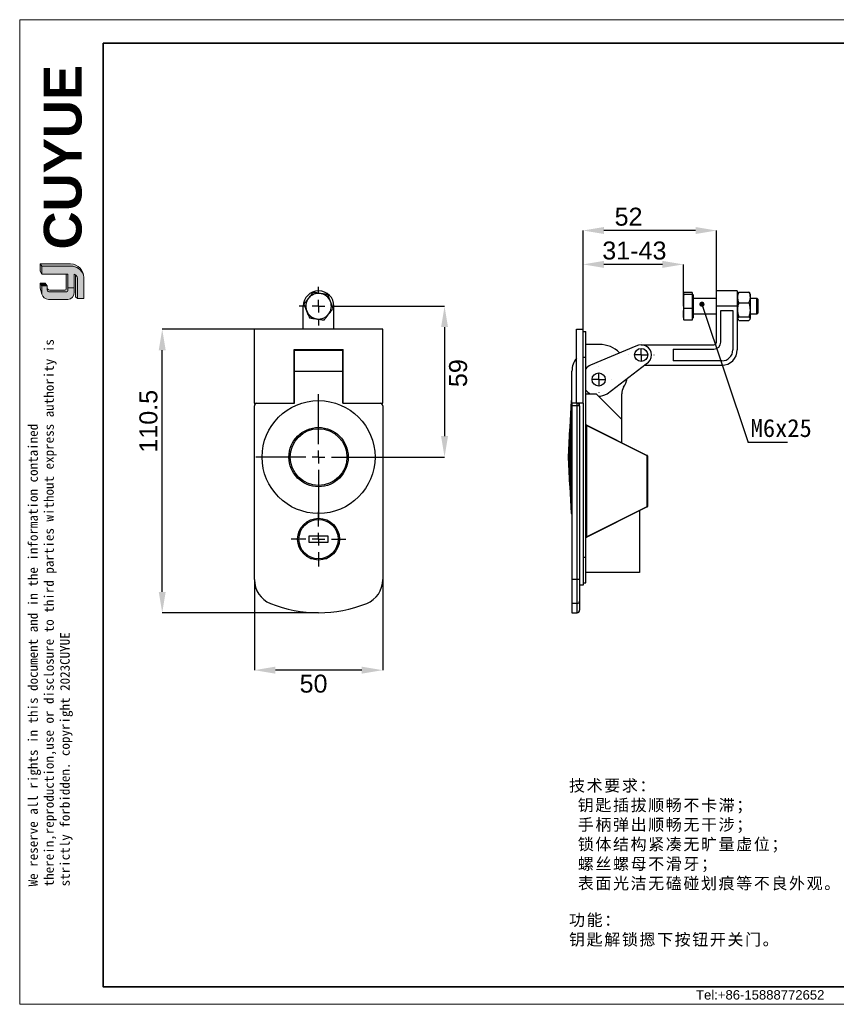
# Model space of a CAD drawing. Header units: millimetres. Extents: x 5880 to 6423, y 5306 to 5690.
# Tile 1 of 2: x 5880 to 6199, y 5306 to 5690. Entities that reach past the tile are written whole.
import ezdxf

# ---------------------------------------------------------------- set-up
doc = ezdxf.new("R2010")
doc.units = ezdxf.units.MM
doc.linetypes.add('CENTERX2', pattern=[20.319999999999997, 12.7, -2.54, 2.54, -2.54])
for name, color, linetype, lineweight in [('0007', 7, 'Continuous', 5), ('实线层', 7, 'Continuous', 25), ('尺寸线层', 3, 'Continuous', 18), ('粗实线层', 7, 'Continuous', 35), ('细实线层', 3, 'Continuous', 18)]:
    doc.layers.add(name, color=color, linetype=linetype, lineweight=lineweight)
for name, color, linetype in [('1轮廓实线层', 7, 'Continuous'), ('2细线层', 3, 'Continuous'), ('3中心线层', 1, 'CENTERX2'), ('7标注层', 4, 'Continuous')]:
    doc.layers.add(name, color=color, linetype=linetype)
doc.styles.add('ARIAL', font='arial.ttf')
doc.styles.add('SLDTEXTSTYLE1', font='txt')
doc.styles.get("Standard").update_dxf_attribs({"font": 'arial.ttf'})
doc.styles.add('TEXTSTYLE_3', font='arial.ttf')
doc.dimstyles.new('SLDDIMSTYLE0', dxfattribs={"dimtxt": 7, "dimasz": 8.16, "dimexe": 0, "dimexo": 0.0625, "dimgap": 1.75, "dimtad": 2, "dimdec": 0, "dimrnd": 1e-09, "dimzin": 4, "dimdsep": 46, "dimtxsty": 'SLDTEXTSTYLE1', "dimsah": 1, "dimcen": 0.09, "dimadec": 0, "dimazin": 1, "dimtfac": 1, "dimtofl": 0, "dimtmove": 0, "dimatfit": 3, "dimfxl": 1, "dimfrac": 2, "dimtolj": 1, "dimtzin": 12, "dimarcsym": 0})
doc.dimstyles.new('SLDDIMSTYLE1', dxfattribs={"dimtxt": 7, "dimasz": 8.16, "dimexe": 0, "dimexo": 0.0625, "dimgap": 1.75, "dimtad": 2, "dimdec": 0, "dimrnd": 1e-09, "dimzin": 12, "dimdsep": 46, "dimtxsty": 'SLDTEXTSTYLE1', "dimsah": 1, "dimcen": 0.09, "dimadec": 0, "dimazin": 3, "dimtfac": 1, "dimtmove": 0, "dimatfit": 0, "dimfxl": 1, "dimfrac": 2, "dimtolj": 1, "dimtzin": 12, "dimarcsym": 0})
doc.dimstyles.new('SLDDIMSTYLE2', dxfattribs={"dimtxt": 0.18, "dimasz": 2.032, "dimexe": 0, "dimexo": 0.0625, "dimgap": 0, "dimtad": 0, "dimtih": 1, "dimtoh": 1, "dimdec": 0, "dimrnd": 1e-09, "dimzin": 0, "dimdsep": 46, "dimtxsty": 'Standard', "dimblk1": 'DOT', "dimblk2": 'DOT', "dimsah": 1, "dimcen": 0.09, "dimadec": 0, "dimazin": 0, "dimtfac": 2.032, "dimtdec": 0, "dimtofl": 0, "dimtmove": 0, "dimatfit": 3, "dimldrblk": 'DOT', "dimfxl": 1, "dimfrac": 2, "dimtolj": 1, "dimtzin": 0, "dimarcsym": 0})

# ---------------------------------------------------------------- blocks, each defined once
blk = doc.blocks.new('*D16')
at = {"layer": '2细线层', "color": 0, "lineweight": -2, "ltscale": 2, "transparency": 16777216}
for p, q in [((5971.792534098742, 5471.46361614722), (5971.792534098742, 5436.253013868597)), ((6021.792534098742, 5471.46361614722), (6021.792534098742, 5436.253013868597)), ((6013.632534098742, 5436.253013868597), (5979.952534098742, 5436.253013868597))]:
    blk.add_line(p, q, dxfattribs=at)
at = {"layer": '2细线层', "color": 0, "ltscale": 2, "transparency": 16777216}
for points in [[(5979.952534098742, 5437.613013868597), (5979.952534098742, 5434.893013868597), (5971.792534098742, 5436.253013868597)], [(6013.632534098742, 5437.613013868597), (6013.632534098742, 5434.893013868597), (6021.792534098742, 5436.253013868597)]]:
    blk.add_solid(points, dxfattribs=at)
at = {"layer": 'Defpoints', "color": 0, "ltscale": 2, "transparency": 16777216}
for p in [(5971.792534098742, 5471.52611614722), (6021.792534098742, 5471.52611614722), (5971.792534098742, 5436.253013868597)]:
    blk.add_point(p, dxfattribs=at)
at = {"layer": '2细线层', "color": 0, "ltscale": 2, "transparency": 16777216, "insert": (5994.837399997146, 5434.503013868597), "char_height": 7, "attachment_point": 2}
blk.add_mtext('\\A1;50', dxfattribs=at)
blk = doc.blocks.new('*D17')
at = {"layer": '2细线层', "color": 0, "lineweight": -2, "ltscale": 2, "transparency": 16777216}
for p, q in [((5971.630034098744, 5569.1071085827), (5935.872027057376, 5569.1071085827)), ((5935.872027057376, 5466.7671085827), (5935.872027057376, 5560.9471085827)), ((5996.730034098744, 5458.6071085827), (5935.872027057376, 5458.6071085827))]:
    blk.add_line(p, q, dxfattribs=at)
at = {"layer": '2细线层', "color": 0, "ltscale": 2, "transparency": 16777216}
for points in [[(5934.512027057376, 5560.9471085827), (5937.232027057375, 5560.9471085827), (5935.872027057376, 5569.1071085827)], [(5934.512027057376, 5466.7671085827), (5937.232027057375, 5466.7671085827), (5935.872027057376, 5458.6071085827)]]:
    blk.add_solid(points, dxfattribs=at)
at = {"layer": 'Defpoints', "color": 0, "ltscale": 2, "transparency": 16777216}
for p in [(5935.872027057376, 5569.1071085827), (5971.692534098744, 5569.1071085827), (5996.792534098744, 5458.6071085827)]:
    blk.add_point(p, dxfattribs=at)
at = {"layer": '2细线层', "color": 0, "ltscale": 2, "transparency": 16777216, "insert": (5926.974005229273, 5533.265555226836), "char_height": 7, "attachment_point": 2, "rotation": 90}
blk.add_mtext('\\A1;110.5', dxfattribs=at)
blk = doc.blocks.new('*D18')
at = {"layer": '2细线层', "color": 0, "lineweight": -2, "ltscale": 2, "transparency": 16777216}
for p, q in [((6004.355034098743, 5578.1071085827), (6045.885019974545, 5578.1071085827)), ((6045.885019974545, 5569.9471085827), (6045.885019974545, 5527.4671085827)), ((6021.355034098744, 5519.3071085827), (6045.885019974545, 5519.3071085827))]:
    blk.add_line(p, q, dxfattribs=at)
at = {"layer": '2细线层', "color": 0, "ltscale": 2, "transparency": 16777216}
for points in [[(6044.525019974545, 5569.9471085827), (6047.245019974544, 5569.9471085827), (6045.885019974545, 5578.1071085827)], [(6044.525019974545, 5527.4671085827), (6047.245019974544, 5527.4671085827), (6045.885019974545, 5519.3071085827)]]:
    blk.add_solid(points, dxfattribs=at)
at = {"layer": 'Defpoints', "color": 0, "ltscale": 2, "transparency": 16777216}
for p in [(6004.292534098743, 5578.1071085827), (6021.292534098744, 5519.3071085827), (6045.885019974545, 5519.3071085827)]:
    blk.add_point(p, dxfattribs=at)
at = {"layer": '2细线层', "color": 0, "ltscale": 2, "transparency": 16777216, "insert": (6047.635019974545, 5552.018747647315), "char_height": 7, "attachment_point": 2, "rotation": 90}
blk.add_mtext('\\A1;59', dxfattribs=at)
blk = doc.blocks.new('SW_CENTERMARKSYMBOL_0')
at = {"layer": '3中心线层', "color": 0, "ltscale": 4}
for p, q in [((-2.775557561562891e-14, 4.999999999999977), (-8.326672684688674e-14, 24.49999999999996)), ((0, 0), (-2.500000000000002, -2.775557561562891e-14)), ((0, 0), (0, 2.499999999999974)), ((0, 0), (0, -2.500000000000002)), ((0, 0), (2.500000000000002, 0)), ((5.000000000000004, 0), (24.49999999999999, 8.326672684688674e-14)), ((-5.000000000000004, -2.775557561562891e-14), (-24.49999999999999, -1.110223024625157e-13)), ((2.775557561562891e-14, -5.000000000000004), (8.326672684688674e-14, -24.49999999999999))]:
    blk.add_line(p, q, dxfattribs=at)
blk = doc.blocks.new('SW_CENTERMARKSYMBOL_1')
at = {"layer": '3中心线层', "color": 0, "ltscale": 4}
for p, q in [((-2.775557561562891e-14, 5.000000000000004), (-2.775557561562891e-14, 10.65000000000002)), ((-4.99999999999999, 0), (-10.65000000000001, -2.775557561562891e-14)), ((0, 0), (-2.500000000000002, 0)), ((0, 0), (0, 2.500000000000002)), ((0, 0), (0, -2.500000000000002)), ((0, 0), (2.500000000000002, 2.775557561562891e-14)), ((5.000000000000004, 2.775557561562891e-14), (10.65000000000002, 5.551115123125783e-14)), ((2.775557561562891e-14, -4.999999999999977), (2.775557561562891e-14, -10.64999999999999))]:
    blk.add_line(p, q, dxfattribs=at)
blk = doc.blocks.new('SW_CENTERMARKSYMBOL_2')
at = {"layer": '3中心线层', "color": 0, "ltscale": 4}
for p, q in [((0, 4.999999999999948), (0, 7.499999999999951)), ((-4.99999999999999, 0), (-7.499999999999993, 0)), ((0, 0), (-2.499999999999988, 0)), ((0, 0), (0, 2.499999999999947)), ((0, 0), (0, -2.500000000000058)), ((0, 0), (2.500000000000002, 0)), ((5.000000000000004, 0), (7.500000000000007, 0)), ((0, -5.000000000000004), (0, -7.500000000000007))]:
    blk.add_line(p, q, dxfattribs=at)
blk = doc.blocks.new('*D19')
at = {"layer": '2细线层', "color": 0, "lineweight": -2, "ltscale": 2, "transparency": 16777216}
for p, q in [((6099.832817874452, 5569.169608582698), (6099.832817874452, 5607.614511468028)), ((6143.672817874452, 5607.614511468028), (6107.992817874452, 5607.614511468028)), ((6151.832817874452, 5584.169608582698), (6151.832817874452, 5607.614511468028))]:
    blk.add_line(p, q, dxfattribs=at)
at = {"layer": '2细线层', "color": 0, "ltscale": 2, "transparency": 16777216}
for points in [[(6107.992817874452, 5608.974511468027), (6107.992817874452, 5606.254511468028), (6099.832817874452, 5607.614511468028)], [(6143.672817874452, 5608.974511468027), (6143.672817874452, 5606.254511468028), (6151.832817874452, 5607.614511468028)]]:
    blk.add_solid(points, dxfattribs=at)
at = {"layer": 'Defpoints', "color": 0, "ltscale": 2, "transparency": 16777216}
for p in [(6099.832817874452, 5607.614511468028), (6151.832817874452, 5584.107108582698), (6099.832817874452, 5569.107108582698)]:
    blk.add_point(p, dxfattribs=at)
at = {"layer": '2细线层', "color": 0, "ltscale": 2, "transparency": 16777216, "insert": (6117.581476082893, 5616.512533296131), "char_height": 7, "attachment_point": 2}
blk.add_mtext('\\A1;52', dxfattribs=at)
blk = doc.blocks.new('*D20')
at = {"layer": '2细线层', "color": 0, "lineweight": -2, "ltscale": 2, "transparency": 16777216}
for p, q in [((6099.832817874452, 5569.169608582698), (6099.832817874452, 5594.418683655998)), ((6130.772817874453, 5594.418683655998), (6107.992817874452, 5594.418683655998)), ((6138.932817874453, 5580.007193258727), (6138.932817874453, 5594.418683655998))]:
    blk.add_line(p, q, dxfattribs=at)
at = {"layer": '2细线层', "color": 0, "ltscale": 2, "transparency": 16777216}
for points in [[(6107.992817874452, 5595.778683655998), (6107.992817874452, 5593.058683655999), (6099.832817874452, 5594.418683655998)], [(6130.772817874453, 5595.778683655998), (6130.772817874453, 5593.058683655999), (6138.932817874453, 5594.418683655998)]]:
    blk.add_solid(points, dxfattribs=at)
at = {"layer": 'Defpoints', "color": 0, "ltscale": 2, "transparency": 16777216}
for p in [(6099.832817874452, 5594.418683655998), (6138.932817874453, 5579.944693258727), (6099.832817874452, 5569.107108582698)]:
    blk.add_point(p, dxfattribs=at)
at = {"layer": '2细线层', "color": 0, "ltscale": 2, "transparency": 16777216, "insert": (6119.853459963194, 5603.321480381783), "char_height": 7, "attachment_point": 2}
blk.add_mtext('\\A1;31-43', dxfattribs=at)
blk = doc.blocks.new('SW_NOTE_0_16')
at = {"layer": '7标注层', "color": 0, "ltscale": 4}
blk.add_line((15.30516396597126, 0), (0, 0), dxfattribs=at)
at = {"layer": '7标注层', "color": 0, "ltscale": 4, "insert": (0.9789898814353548, 9.201319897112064), "char_height": 7, "attachment_point": 1, "style": 'SLDTEXTSTYLE1'}
blk.add_mtext('M6x25', dxfattribs=at)
blk = doc.blocks.new('_Dot')
at = {"color": 0, "linetype": 'ByBlock', "lineweight": -2}
blk.add_line((-0.5, 0), (-1, 0), dxfattribs=at)
at = {"color": 0, "linetype": 'ByBlock', "const_width": 0.5}
blk.add_lwpolyline([(-0.25, 0, 1), (0.25, 0, 1)], format="xyb", close=True, dxfattribs=at)
blk = doc.blocks.new('SW_CENTERMARKSYMBOL_3')
at = {"layer": '3中心线层', "color": 0, "ltscale": 4}
for p, q in [((0, 5.000000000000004), (0, 5.049999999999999)), ((-5.000000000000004, 0), (-5.049999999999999, 0)), ((0, 0), (-2.500000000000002, 0)), ((0, 0), (0, 2.500000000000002)), ((0, 0), (0, -2.500000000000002)), ((0, 0), (2.500000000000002, 0)), ((5.000000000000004, 0), (5.049999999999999, 0)), ((0, -5.000000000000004), (0, -5.049999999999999))]:
    blk.add_line(p, q, dxfattribs=at)
blk = doc.blocks.new('SW_CENTERMARKSYMBOL_4')
at = {"layer": '3中心线层', "color": 0, "ltscale": 4}
for p, q in [((0, 5.000000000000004), (0, 5.049999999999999)), ((-5.000000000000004, 0), (-5.050000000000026, 0)), ((0, 0), (-2.500000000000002, 0)), ((0, 0), (0, 2.500000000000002)), ((0, 0), (0, -2.500000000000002)), ((0, 0), (2.500000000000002, 0)), ((5.000000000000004, 0), (5.049999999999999, 0)), ((0, -5.000000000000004), (0, -5.049999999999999))]:
    blk.add_line(p, q, dxfattribs=at)

msp = doc.modelspace()

# ---------------------------------------------------------------- hatches: boundary and pattern name
at = {"layer": '实线层'}
h = msp.add_hatch(color=251, dxfattribs=at)
edge = h.paths.add_edge_path(flags=0)
edge.add_line((5888.296708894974, 5594.600162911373), (5888.935001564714, 5593.697817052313))
edge.add_line((5888.935001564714, 5593.697817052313), (5900.187277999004, 5593.697817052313))
edge.add_arc((5900.385911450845, 5588.60510845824), 5.096580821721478, 18.258457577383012, 92.23360366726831, ccw=False)
edge.add_arc((5900.049798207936, 5589.357438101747), 5.244527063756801, 9.265836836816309, 88.49787900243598)
edge.add_line((5900.187277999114, 5594.600162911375), (5888.296708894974, 5594.600162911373))
h = msp.add_hatch(color=254, dxfattribs=at)
h.paths.add_polyline_path([(5888.296708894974, 5585.151695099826), (5888.935001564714, 5582.859518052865), (5888.935001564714, 5586.01112374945), (5888.296708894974, 5587.095035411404)], flags=0)
h.paths.add_polyline_path([(5888.935001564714, 5590.627465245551), (5888.935001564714, 5593.697817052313), (5888.296708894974, 5594.600162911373), (5888.296708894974, 5591.759257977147)], flags=0)
h = msp.add_hatch(color=251, dxfattribs=at)
edge = h.paths.add_edge_path(flags=0)
edge.add_line((5897.926176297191, 5584.404113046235), (5892.056702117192, 5584.404113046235))
edge.add_arc((5892.05460791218, 5585.407094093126), 1.002983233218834, 193.8962338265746, 270.1196323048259, ccw=False)
edge.add_line((5891.080979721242, 5585.166213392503), (5891.08097972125, 5584.442904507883))
edge.add_arc((5892.054607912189, 5584.683785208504), 1.002983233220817, 193.8962338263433, 270.1196323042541)
edge.add_line((5892.056702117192, 5583.68080416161), (5898.36255033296, 5583.680804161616))
edge.add_arc((5898.392167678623, 5584.405530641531), 0.7253314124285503, 267.659799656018, 364.9883187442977)
edge.add_line((5899.114751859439, 5584.46860012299), (5899.114751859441, 5590.627465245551))
edge.add_line((5899.114751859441, 5590.627465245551), (5898.50416136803, 5590.627465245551))
edge.add_line((5898.50416136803, 5590.627465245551), (5898.50416136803, 5584.867024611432))
edge.add_arc((5897.944119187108, 5584.973997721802), 0.5701670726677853, 268.1966309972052, 349.18624476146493, ccw=False)
h = msp.add_hatch(color=251, dxfattribs=at)
edge = h.paths.add_edge_path(flags=0)
edge.add_line((5902.121800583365, 5581.732213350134), (5902.832295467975, 5581.086622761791))
edge.add_line((5902.832295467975, 5581.086622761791), (5902.832295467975, 5589.09608114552))
edge.add_arc((5900.928956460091, 5588.80263681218), 1.925826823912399, 8.764480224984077, 53.88699480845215)
edge.add_line((5902.06399977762, 5590.358427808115), (5902.121800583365, 5581.732213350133))
msp.add_hatch(color=251, dxfattribs=at).paths.add_polyline_path([(5891.08097972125, 5586.01112374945), (5890.257394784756, 5587.095035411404), (5888.296708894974, 5587.095035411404), (5888.935001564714, 5586.01112374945)], flags=0)
h = msp.add_hatch(color=30, dxfattribs=at)
edge = h.paths.add_edge_path(flags=0)
edge.add_arc((5892.05460791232, 5584.683785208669), 1.002983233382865, 193.8962338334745, 270.11963231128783, ccw=False)
edge.add_line((5891.080979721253, 5584.44290450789), (5891.08097972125, 5586.011123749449))
edge.add_line((5891.08097972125, 5586.01112374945), (5888.935001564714, 5586.01112374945))
edge.add_line((5888.935001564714, 5586.01112374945), (5888.935001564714, 5582.859518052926))
edge.add_arc((5891.894826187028, 5583.847025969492), 3.120213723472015, 198.4506221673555, 263.4013944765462)
edge.add_line((5891.536273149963, 5580.747481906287), (5899.114751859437, 5580.747481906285))
edge.add_arc((5898.866023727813, 5583.417357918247), 2.681436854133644, 275.3223660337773, 362.7233690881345)
edge.add_line((5901.544432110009, 5583.544763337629), (5901.544432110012, 5585.224974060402))
edge.add_line((5901.544432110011, 5585.224974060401), (5899.114751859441, 5585.224974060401))
edge.add_line((5899.114751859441, 5585.224974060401), (5899.114751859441, 5584.468600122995))
edge.add_arc((5898.392167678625, 5584.405530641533), 0.7253314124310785, -92.34020034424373, 4.988318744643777, ccw=False)
edge.add_line((5898.362550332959, 5583.680804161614), (5892.056702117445, 5583.680804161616))
at = {"layer": '尺寸线层'}
h = msp.add_hatch(color=179, dxfattribs=at)
edge = h.paths.add_edge_path(flags=0)
edge.add_line((5900.187277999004, 5593.697817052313), (5888.935001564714, 5593.697817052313))
edge.add_line((5888.935001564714, 5593.697817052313), (5888.935001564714, 5590.627465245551))
edge.add_line((5888.935001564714, 5590.627465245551), (5899.114751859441, 5590.627465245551))
edge.add_line((5899.114751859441, 5590.627465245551), (5899.114751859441, 5585.224974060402))
edge.add_line((5899.114751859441, 5585.224974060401), (5901.544432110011, 5585.224974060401))
edge.add_line((5901.544432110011, 5585.224974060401), (5901.544432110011, 5590.62746524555))
edge.add_arc((5900.928956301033, 5588.802636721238), 1.925826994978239, 8.764482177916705, 71.36184450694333, ccw=False)
edge.add_line((5902.832295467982, 5589.096081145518), (5902.832295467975, 5581.086622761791))
edge.add_line((5902.832295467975, 5581.086622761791), (5905.293570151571, 5581.086622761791))
edge.add_line((5905.293570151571, 5581.086622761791), (5905.293570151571, 5589.268443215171))
edge.add_arc((5900.049799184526, 5589.35743808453), 5.244526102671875, 359.0276957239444, 369.2658387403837)
edge.add_arc((5900.385911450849, 5588.605108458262), 5.096580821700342, 18.25845757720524, 92.23360366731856)

# ---------------------------------------------------------------- linework, layer by layer
at = {"layer": '0007'}
for p, q in [((5888.296708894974, 5594.600162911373), (5900.187277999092, 5594.600162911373)), ((5888.296708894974, 5591.759257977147), (5888.296708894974, 5594.600162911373)), ((5888.935001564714, 5593.697817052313), (5888.296708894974, 5594.600162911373)), ((5888.935001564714, 5590.627465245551), (5888.296708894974, 5591.759257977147)), ((5888.935001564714, 5593.697817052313), (5900.187277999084, 5593.697817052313)), ((5888.935001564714, 5590.627465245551), (5888.935001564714, 5593.697817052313)), ((5899.114751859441, 5590.627465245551), (5888.935001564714, 5590.627465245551)), ((5898.50416136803, 5584.867024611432), (5898.50416136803, 5590.627465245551)), ((5899.114751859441, 5584.468600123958), (5899.114751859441, 5590.627465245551)), ((5901.544432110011, 5583.54476333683), (5901.544432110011, 5590.627465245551)), ((5902.121800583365, 5581.732213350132), (5902.06399977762, 5590.358427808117)), ((5902.832295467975, 5581.086622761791), (5902.832295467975, 5589.096081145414)), ((5905.293570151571, 5581.086622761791), (5905.293570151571, 5589.268443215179)), ((5888.296708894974, 5585.151695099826), (5888.296708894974, 5587.095035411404)), ((5890.257394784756, 5587.095035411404), (5888.296708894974, 5587.095035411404)), ((5888.935001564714, 5586.01112374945), (5888.296708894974, 5587.095035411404)), ((5888.935001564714, 5582.859518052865), (5888.296708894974, 5585.151695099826)), ((5888.935001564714, 5582.859518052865), (5888.935001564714, 5586.01112374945)), ((5891.08097972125, 5586.01112374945), (5888.935001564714, 5586.01112374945)), ((5891.08097972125, 5586.01112374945), (5890.257394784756, 5587.095035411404)), ((5891.08097972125, 5584.442904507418), (5891.08097972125, 5586.01112374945)), ((5897.926176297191, 5584.404113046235), (5892.05670217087, 5584.404113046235)), ((5899.114751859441, 5585.224974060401), (5901.544432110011, 5585.224974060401)), ((5899.114751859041, 5580.747481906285), (5891.536273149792, 5580.747481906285)), ((5898.362550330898, 5583.680804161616), (5892.05670217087, 5583.680804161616)), ((5902.832295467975, 5581.086622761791), (5902.121800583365, 5581.732213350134)), ((5905.293570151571, 5581.086622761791), (5902.832295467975, 5581.086622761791))]:
    msp.add_line(p, q, dxfattribs=at)
for centre, radius, start, end in [((5900.049798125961, 5589.357438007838), 5.244527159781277, 359.0276967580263, 88.4978781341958), ((5900.385911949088, 5588.605109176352), 5.096580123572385, 18.24249939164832, 92.23360957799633), ((5900.928956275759, 5588.802636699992), 1.925827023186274, 8.76448268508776, 71.36184399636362), ((5892.054607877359, 5585.407094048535), 1.002983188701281, 193.8962318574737, 270.1196373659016), ((5892.054607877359, 5584.683785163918), 1.002983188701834, 193.8962318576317, 270.1196373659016), ((5897.944119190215, 5584.973997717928), 0.5701670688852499, 268.1966306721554, 349.1862450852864), ((5898.392167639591, 5584.405530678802), 0.7253314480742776, 267.6598026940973, 4.988315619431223), ((5891.89482658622, 5583.847026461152), 3.120214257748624, 198.4506284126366, 263.4013882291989), ((5898.866023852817, 5583.41735780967), 2.681436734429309, 275.3223635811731, 2.723371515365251)]:
    msp.add_arc(centre, radius, start, end, dxfattribs=at)
at = {"layer": '1轮廓实线层', "linetype": 'Continuous', "lineweight": 25, "ltscale": 2}
for p, q in [((6159.932817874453, 5584.107108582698), (6151.832817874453, 5584.107108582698)), ((6151.832817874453, 5578.107108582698), (6151.832817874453, 5584.107108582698)), ((6159.932817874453, 5584.107108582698), (6159.932817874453, 5578.107108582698)), ((6138.954869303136, 5583.16769438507), (6138.932817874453, 5583.107108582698)), ((6138.932817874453, 5583.052991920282), (6138.971003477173, 5583.161822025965)), ((6138.932817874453, 5583.107108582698), (6138.932817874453, 5583.052991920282)), ((6138.932817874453, 5583.052991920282), (6138.932817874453, 5579.944693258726)), ((6139.007127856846, 5583.264777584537), (6139.214349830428, 5583.476563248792)), ((6142.432817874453, 5583.476563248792), (6139.214349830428, 5583.476563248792)), ((6142.432817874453, 5582.629420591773), (6139.214349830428, 5582.629420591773)), ((6142.432817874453, 5583.476563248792), (6142.432817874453, 5582.629420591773)), ((6142.932817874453, 5582.477108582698), (6142.432817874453, 5582.977108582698)), ((6142.432817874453, 5582.629420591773), (6142.432817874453, 5577.259965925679)), ((6142.932817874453, 5573.737108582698), (6142.932817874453, 5582.477108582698)), ((6151.832817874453, 5581.107108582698), (6142.932817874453, 5581.107108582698)), ((6160.23534819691, 5583.256106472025), (6159.932817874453, 5582.732108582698)), ((6160.595906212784, 5583.644239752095), (6164.469729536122, 5583.644239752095)), ((6165.132817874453, 5582.732108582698), (6164.828954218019, 5583.258415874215)), ((6165.132817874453, 5573.482108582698), (6165.132817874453, 5582.732108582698)), ((6167.632817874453, 5581.107108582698), (6165.132817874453, 5581.107108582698)), ((6167.932817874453, 5580.807108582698), (6167.632817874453, 5581.107108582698)), ((6167.632817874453, 5576.242129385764), (6167.632817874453, 5581.107108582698)), ((6167.932817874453, 5580.807108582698), (6167.932817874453, 5576.428627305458)), ((5990.792534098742, 5569.107108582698), (5990.792534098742, 5578.107108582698)), ((6002.792534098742, 5569.107108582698), (6002.792534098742, 5578.107108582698)), ((6138.932817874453, 5579.944693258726), (6138.932817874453, 5574.998809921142)), ((6142.432817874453, 5577.259965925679), (6139.214349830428, 5577.259965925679)), ((6142.432817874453, 5577.259965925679), (6142.432817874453, 5572.737653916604)), ((6151.832817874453, 5564.107108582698), (6151.832817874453, 5578.107108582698)), ((6159.932817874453, 5578.107108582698), (6151.832817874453, 5578.107108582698)), ((6153.532817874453, 5564.107108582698), (6153.532817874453, 5576.407108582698)), ((6153.532817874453, 5576.407108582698), (6158.232817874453, 5576.407108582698)), ((6158.232817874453, 5576.407108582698), (6158.232817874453, 5561.107108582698)), ((6159.932817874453, 5578.107108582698), (6159.932817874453, 5561.107108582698)), ((6160.595906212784, 5579.459646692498), (6164.469729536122, 5579.459646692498)), ((6167.932817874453, 5576.428627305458), (6167.932817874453, 5575.407108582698)), ((6138.932817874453, 5574.998809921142), (6138.932817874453, 5573.107108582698)), ((6138.932817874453, 5573.107108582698), (6138.954869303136, 5573.046522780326)), ((6142.432817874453, 5572.737653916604), (6139.214349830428, 5572.737653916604)), ((6142.432817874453, 5573.237108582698), (6142.932817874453, 5573.737108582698)), ((6142.932817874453, 5575.107108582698), (6151.832817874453, 5575.107108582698)), ((6159.932817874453, 5573.482108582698), (6160.23534819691, 5572.958110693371)), ((6160.595906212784, 5573.922515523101), (6164.469729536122, 5573.922515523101)), ((6160.595906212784, 5572.569977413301), (6164.469729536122, 5572.569977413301)), ((6164.828954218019, 5572.955801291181), (6165.132817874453, 5573.482108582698)), ((6165.132817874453, 5575.107108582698), (6167.632817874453, 5575.107108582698)), ((6167.632817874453, 5575.107108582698), (6167.632817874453, 5576.242129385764)), ((6167.632817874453, 5575.107108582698), (6167.932817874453, 5575.407108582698)), ((6021.892534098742, 5569.107108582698), (5971.692534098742, 5569.107108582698)), ((5971.692534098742, 5569.107108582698), (5971.692534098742, 5540.307108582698)), ((6021.892534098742, 5540.307108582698), (6021.892534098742, 5569.107108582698)), ((6097.332817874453, 5540.307108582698), (6097.332817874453, 5569.107108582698)), ((6097.332817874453, 5569.107108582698), (6099.832817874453, 5569.107108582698)), ((6099.832817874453, 5540.307108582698), (6099.832817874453, 5569.107108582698)), ((6099.832817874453, 5568.257108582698), (6100.982817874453, 5568.257108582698)), ((6100.982817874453, 5558.257108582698), (6100.982817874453, 5568.257108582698)), ((5987.242534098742, 5561.207108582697), (6006.342534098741, 5561.207108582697)), ((5987.242534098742, 5540.307108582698), (5987.242534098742, 5561.207108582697)), ((6006.342534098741, 5540.307108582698), (6006.342534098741, 5561.207108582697)), ((6106.236846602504, 5563.207108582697), (6100.982817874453, 5563.207108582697)), ((6120.482817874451, 5562.571210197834), (6102.691732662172, 5555.186273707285)), ((6122.482817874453, 5563.107108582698), (6150.832817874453, 5563.107108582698)), ((6134.932817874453, 5561.407108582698), (6150.832817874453, 5561.407108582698)), ((6134.932817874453, 5561.407108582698), (6134.932817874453, 5556.807108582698)), ((6006.192534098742, 5560.807108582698), (5987.392534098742, 5560.807108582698)), ((5987.392534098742, 5552.807108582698), (5987.392534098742, 5560.807108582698)), ((6006.192534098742, 5552.807108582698), (6006.192534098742, 5560.807108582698)), ((6099.832817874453, 5558.257108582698), (6100.982817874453, 5558.257108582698)), ((6100.982817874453, 5480.257108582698), (6100.982817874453, 5558.257108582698)), ((6109.191732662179, 5543.927943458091), (6124.482817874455, 5555.643006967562)), ((6123.783336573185, 5555.107108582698), (6153.932817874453, 5555.107108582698)), ((6153.932817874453, 5556.807108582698), (6134.932817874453, 5556.807108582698)), ((5987.392534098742, 5540.307108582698), (5987.392534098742, 5552.807108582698)), ((5987.392534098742, 5552.807108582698), (6006.192534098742, 5552.807108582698)), ((6006.192534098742, 5540.307108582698), (6006.192534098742, 5552.807108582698)), ((6095.532817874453, 5540.307108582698), (6095.532817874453, 5552.807108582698)), ((5987.392534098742, 5547.554299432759), (5987.242534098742, 5547.554299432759)), ((6006.342534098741, 5547.554299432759), (6006.192534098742, 5547.554299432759)), ((5987.242534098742, 5543.935447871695), (5987.392534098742, 5543.935447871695)), ((6006.192534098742, 5543.935447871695), (6006.342534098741, 5543.935447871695)), ((6100.982817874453, 5543.935447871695), (6104.932817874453, 5543.935447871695)), ((6114.932817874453, 5533.935447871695), (6104.932817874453, 5543.935447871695)), ((6114.932817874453, 5533.935447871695), (6114.932817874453, 5543.935447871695)), ((5971.692534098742, 5540.307108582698), (5972.792534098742, 5540.307108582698)), ((5971.792534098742, 5471.52611614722), (5971.792534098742, 5539.307108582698)), ((5972.792534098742, 5540.307108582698), (5987.392534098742, 5540.307108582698)), ((6006.192534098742, 5540.307108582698), (6020.792534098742, 5540.307108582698)), ((6020.792534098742, 5540.307108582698), (6021.892534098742, 5540.307108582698)), ((6021.792534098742, 5539.307108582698), (6021.792534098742, 5471.52611614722)), ((6095.232817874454, 5541.307108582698), (6094.662817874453, 5530.857108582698)), ((6095.532817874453, 5541.307108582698), (6095.232817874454, 5541.307108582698)), ((6095.232817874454, 5541.307108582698), (6095.232817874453, 5497.307108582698)), ((6097.332817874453, 5540.307108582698), (6095.532817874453, 5540.307108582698)), ((6095.532817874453, 5540.307108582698), (6095.532817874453, 5539.307108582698)), ((6097.532817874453, 5539.307108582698), (6095.532817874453, 5539.307108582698)), ((6095.532817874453, 5539.307108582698), (6095.532817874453, 5471.52611614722)), ((6099.832817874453, 5540.307108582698), (6097.332817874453, 5540.307108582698)), ((6097.532817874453, 5539.307108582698), (6097.532817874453, 5540.307108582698)), ((6097.532817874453, 5471.52611614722), (6097.532817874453, 5539.307108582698)), ((6098.532817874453, 5539.307108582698), (6097.532817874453, 5539.307108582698)), ((6098.532817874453, 5539.307108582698), (6098.532817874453, 5540.307108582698)), ((6098.532817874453, 5539.307108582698), (6098.532817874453, 5471.52611614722)), ((6099.832817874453, 5540.307108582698), (6099.832817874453, 5469.407108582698)), ((6094.635545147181, 5530.357108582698), (6094.032817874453, 5519.307108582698)), ((6094.662817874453, 5530.357108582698), (6094.635545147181, 5530.357108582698)), ((6094.635545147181, 5530.357108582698), (6094.635545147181, 5508.257108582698)), ((6094.662817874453, 5530.857108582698), (6094.662817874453, 5507.757108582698)), ((6100.982817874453, 5531.583501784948), (6101.182817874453, 5531.583501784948)), ((6101.182817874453, 5531.583501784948), (6101.272260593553, 5531.762387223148)), ((6101.182817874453, 5531.583501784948), (6101.182817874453, 5488.230715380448)), ((6124.782817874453, 5519.783501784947), (6101.182817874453, 5531.583501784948)), ((6101.272260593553, 5531.762387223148), (6124.872260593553, 5519.962387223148)), ((6114.932817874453, 5524.932108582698), (6114.932817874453, 5533.935447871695)), ((6094.032817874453, 5519.307108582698), (6094.635545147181, 5508.257108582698)), ((6124.782817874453, 5519.783501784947), (6124.872260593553, 5519.962387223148)), ((6124.782817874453, 5500.030715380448), (6124.782817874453, 5519.783501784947)), ((6124.782817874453, 5519.783501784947), (6124.982817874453, 5519.783501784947)), ((6124.982817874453, 5519.783501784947), (6124.982817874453, 5500.030715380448)), ((6094.635545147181, 5508.257108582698), (6094.662817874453, 5508.257108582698)), ((6094.662817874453, 5507.757108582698), (6095.232817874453, 5497.307108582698)), ((6101.182817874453, 5488.230715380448), (6124.782817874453, 5500.030715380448)), ((6124.872260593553, 5499.851829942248), (6101.272260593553, 5488.051829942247)), ((6124.872260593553, 5499.851829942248), (6124.782817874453, 5500.030715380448)), ((6124.782817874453, 5500.030715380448), (6124.982817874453, 5500.030715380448)), ((6095.232817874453, 5497.307108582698), (6095.532817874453, 5497.307108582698)), ((6121.832817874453, 5498.332108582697), (6121.832817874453, 5474.307108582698)), ((5993.042534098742, 5488.507108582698), (5993.042534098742, 5486.107108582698)), ((6000.542534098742, 5488.507108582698), (5993.042534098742, 5488.507108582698)), ((6000.542534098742, 5486.107108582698), (6000.542534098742, 5488.507108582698)), ((6100.982817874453, 5488.230715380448), (6101.182817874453, 5488.230715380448)), ((6101.272260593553, 5488.051829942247), (6101.182817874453, 5488.230715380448)), ((5993.042534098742, 5486.107108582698), (6000.542534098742, 5486.107108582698)), ((5993.633247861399, 5479.794358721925), (5995.349935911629, 5479.794358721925)), ((5998.235132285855, 5479.794358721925), (5999.951820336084, 5479.794358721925)), ((6099.832817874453, 5480.257108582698), (6100.982817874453, 5480.257108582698)), ((6100.982817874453, 5470.257108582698), (6100.982817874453, 5480.257108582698)), ((6121.832817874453, 5474.307108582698), (6100.982817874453, 5474.307108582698)), ((6097.532817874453, 5471.52611614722), (6095.532817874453, 5471.52611614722)), ((6095.532817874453, 5471.52611614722), (6095.532817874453, 5462.25586803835)), ((6097.532817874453, 5462.25586803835), (6097.532817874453, 5471.52611614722)), ((6098.532817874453, 5471.52611614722), (6097.532817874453, 5471.52611614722)), ((6098.532817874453, 5471.52611614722), (6098.532817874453, 5463.182892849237)), ((6099.832817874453, 5469.407108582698), (6098.532817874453, 5469.407108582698)), ((6099.832817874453, 5470.257108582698), (6100.982817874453, 5470.257108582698)), ((6097.532817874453, 5462.25586803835), (6095.532817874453, 5462.25586803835)), ((6095.532817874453, 5462.25586803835), (6095.532817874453, 5458.607108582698)), ((6097.532817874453, 5458.607108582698), (6097.532817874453, 5462.25586803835)), ((6098.532817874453, 5463.182892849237), (6098.532817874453, 5459.607108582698)), ((6095.532817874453, 5458.607108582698), (6097.532817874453, 5458.607108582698))]:
    msp.add_line(p, q, dxfattribs=at)
at = {"layer": '1轮廓实线层', "linetype": 'Continuous', "lineweight": 25, "ltscale": 4}
for centre, radius in [((6122.482817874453, 5559.107108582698), 2.54999999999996), ((6105.941732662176, 5549.557108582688), 2.550000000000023), ((5996.792534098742, 5519.307108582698), 22), ((5996.792534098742, 5519.307108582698), 11.55000000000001), ((5996.792534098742, 5519.307108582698), 11.05000000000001), ((5996.792534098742, 5487.307108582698), 8.149999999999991), ((5996.792534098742, 5487.307108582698), 7.649999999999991)]:
    msp.add_circle(centre, radius, dxfattribs=at)
for centre, radius, start, end in [((5996.792534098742, 5578.107108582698), 6, 90, 180), ((5996.792534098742, 5578.107108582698), 6.000000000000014, 0, 90), ((5996.792534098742, 5578.107108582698), 5.000000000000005, 141.562561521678, 201.5625615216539), ((5996.792534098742, 5578.107108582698), 4.999999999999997, 81.56256152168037, 141.562561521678), ((5996.792534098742, 5578.107108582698), 5.000000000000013, 21.56256152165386, 81.56256152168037), ((5996.792534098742, 5578.107108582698), 5.000000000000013, 321.562561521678, 21.56256152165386), ((5996.792534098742, 5578.107108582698), 5.000000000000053, 201.5625615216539, 261.5625615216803), ((5996.792534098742, 5578.107108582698), 5.000000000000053, 261.5625615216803, 321.562561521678), ((6106.236846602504, 5552.207108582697), 11.00000000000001, 44.48662524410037, 90), ((6122.482817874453, 5559.107108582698), 4.000000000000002, 300.000000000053, 120.0000000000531), ((6150.832817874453, 5564.107108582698), 2.700000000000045, 270, 0), ((6150.832817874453, 5564.107108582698), 1, 270, 0), ((6153.932817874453, 5561.107108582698), 4.300000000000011, 270, 0), ((6153.932817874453, 5561.107108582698), 6, 270, 0), ((6103.532817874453, 5552.807108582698), 8.000000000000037, 140.8050325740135, 180), ((6105.941732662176, 5549.557108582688), 6.500000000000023, 120.0000000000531, 139.721410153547), ((6106.236846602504, 5552.207108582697), 11.00000000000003, 328.8701876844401, 347.919533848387), ((6119.932817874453, 5543.935447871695), 5.000000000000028, 148.8701876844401, 180), ((6105.941732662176, 5549.557108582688), 6.50000000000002, 220.278589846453, 239.8679645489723), ((6105.941732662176, 5549.557108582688), 6.500000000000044, 268.8371313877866, 300.000000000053), ((5972.792534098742, 5539.307108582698), 1, 90, 180), ((6020.792534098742, 5539.307108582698), 1, 0, 90), ((6097.532817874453, 5539.307108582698), 1, 0, 90), ((6101.182817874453, 5531.583501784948), 0.2000000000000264, 63.43494882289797, 180), ((6124.782817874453, 5519.783501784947), 0.2000000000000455, 0, 63.43494882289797), ((6124.782817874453, 5500.030715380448), 0.2000000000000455, 296.565051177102, 0), ((6101.182817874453, 5488.230715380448), 0.2000000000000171, 180, 296.565051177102), ((5981.792534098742, 5471.52611614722), 10, 180, 247.975687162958), ((6011.792534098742, 5471.52611614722), 10, 292.024312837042, 0), ((5996.792534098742, 5508.607108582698), 49.99999999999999, 247.975687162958, 292.024312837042), ((6097.567974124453, 5463.2208165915), 0.965588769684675, 267.9134491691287, 357.749114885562), ((6097.532817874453, 5459.607108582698), 1, 270, 0)]:
    msp.add_arc(centre, radius, start, end, dxfattribs=at)
at = {"layer": '1轮廓实线层', "linetype": 'Continuous', "lineweight": 25, "ltscale": 2}
for points, knots in [([(5992.876097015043, 5581.215407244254), (5992.584528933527, 5580.848033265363), (5991.998904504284, 5580.110150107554), (5991.402727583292, 5579.358970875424), (5991.097487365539, 5578.97437008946), (5991.081519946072, 5578.954251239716)], [0, 0, 0, 0, 0.4844483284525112, 0.9730309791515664, 1, 1, 1, 1]), ([(5994.670674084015, 5583.476563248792), (5994.520663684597, 5583.287551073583), (5993.927893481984, 5582.540664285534), (5993.325811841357, 5581.782045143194), (5992.876097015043, 5581.215407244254)], [0, 0, 0, 0, 0.2530667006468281, 1, 1, 1, 1]), ([(5997.526181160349, 5583.052991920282), (5997.049216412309, 5583.123742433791), (5996.091033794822, 5583.265874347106), (5995.145526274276, 5583.406126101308), (5994.670674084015, 5583.476563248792)], [0, 0, 0, 0, 0.4977806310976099, 1, 1, 1, 1]), ([(6000.381688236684, 5582.629420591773), (5999.910737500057, 5582.69927901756), (5998.96526738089, 5582.839525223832), (5998.00708211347, 5582.981657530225), (5997.526181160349, 5583.052991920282)], [0, 0, 0, 0, 0.4981127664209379, 1, 1, 1, 1]), ([(6001.442618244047, 5579.944693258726), (6001.265407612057, 5580.393132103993), (6000.909406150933, 5581.294008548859), (6000.558113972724, 5582.182967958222), (6000.381688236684, 5582.629420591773)], [0, 0, 0, 0, 0.4977806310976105, 0.9999999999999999, 0.9999999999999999, 0.9999999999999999, 0.9999999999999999]), ([(6139.214349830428, 5582.629420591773), (6139.134795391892, 5582.69927901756), (6138.975083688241, 5582.839525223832), (6138.946941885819, 5582.981657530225), (6138.932817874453, 5583.052991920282)], [0, 0, 0, 0, 0.4981127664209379, 1, 1, 1, 1]), ([(6138.932817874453, 5579.944693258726), (6138.946712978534, 5580.393132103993), (6138.974627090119, 5581.294008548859), (6139.13420614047, 5582.182967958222), (6139.214349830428, 5582.629420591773)], [0, 0, 0, 0, 0.4977806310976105, 0.9999999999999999, 0.9999999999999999, 0.9999999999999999, 0.9999999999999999]), ([(6160.595906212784, 5579.459646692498), (6160.426198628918, 5579.95941552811), (6160.139854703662, 5580.80266464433), (6160.136285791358, 5582.037725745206), (6160.328575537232, 5582.932295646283), (6160.527801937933, 5583.462867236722), (6160.595906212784, 5583.644239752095)], [0, 0, 0, 0, 0.3623615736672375, 0.6114048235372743, 0.867161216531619, 1, 1, 1, 1]), ([(6160.595906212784, 5583.644239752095), (6160.447142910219, 5583.527367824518), (6160.282113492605, 5583.397716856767), (6160.24854391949, 5583.263615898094), (6160.245235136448, 5583.250398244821)], [0, 0, 0, 0, 0.9014350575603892, 1, 1, 1, 1]), ([(6164.469729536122, 5583.644239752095), (6164.537835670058, 5583.46286428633), (6164.733780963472, 5582.941036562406), (6164.928222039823, 5582.046975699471), (6164.928747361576, 5580.811496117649), (6164.639424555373, 5579.959414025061), (6164.469729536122, 5579.459646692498)], [0, 0, 0, 0, 0.1328393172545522, 0.3821864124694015, 0.6376369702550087, 1, 1, 1, 1]), ([(6164.814992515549, 5583.250355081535), (6164.80517237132, 5583.277172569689), (6164.756158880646, 5583.411021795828), (6164.596999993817, 5583.540612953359), (6164.469729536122, 5583.644239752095)], [0, 0, 0, 0, 0.2003559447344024, 1, 1, 1, 1]), ([(5991.081519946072, 5578.954251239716), (5991.256496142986, 5578.511466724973), (5991.607774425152, 5577.622542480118), (5991.963776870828, 5576.721663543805), (5992.142449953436, 5576.269523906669)], [0, 0, 0, 0, 0.4981127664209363, 1, 1, 1, 1]), ([(6000.70897118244, 5574.998809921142), (6001.158686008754, 5575.565447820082), (6001.760767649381, 5576.324066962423), (6002.353537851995, 5577.070953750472), (6002.503548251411, 5577.259965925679)], [0, 0, 0, 0, 0.746933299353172, 1, 1, 1, 1]), ([(6002.503548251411, 5577.259965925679), (6002.328572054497, 5577.702750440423), (6001.977293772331, 5578.591674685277), (6001.621291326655, 5579.492553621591), (6001.442618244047, 5579.944693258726)], [0, 0, 0, 0, 0.4981127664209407, 1, 1, 1, 1]), ([(6139.214349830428, 5577.259965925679), (6139.134795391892, 5577.702750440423), (6138.975083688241, 5578.591674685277), (6138.946941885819, 5579.492553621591), (6138.932817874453, 5579.944693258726)], [0, 0, 0, 0, 0.4981127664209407, 1, 1, 1, 1]), ([(6138.932817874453, 5574.998809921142), (6138.963745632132, 5575.565447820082), (6139.005151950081, 5576.324066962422), (6139.172100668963, 5577.070953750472), (6139.214349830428, 5577.259965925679)], [0, 0, 0, 0, 0.746933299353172, 1, 1, 1, 1]), ([(6160.595906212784, 5573.922515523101), (6160.466921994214, 5574.403088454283), (6160.206156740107, 5575.374654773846), (6160.110751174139, 5576.814179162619), (6160.250767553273, 5578.190294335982), (6160.480159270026, 5579.033952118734), (6160.595906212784, 5579.459646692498)], [0, 0, 0, 0, 0.2645988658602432, 0.5349351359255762, 0.7653366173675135, 1, 1, 1, 1]), ([(6164.469729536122, 5579.459646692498), (6164.598713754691, 5578.979073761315), (6164.859479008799, 5578.007507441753), (6164.954884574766, 5576.567983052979), (6164.814868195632, 5575.191867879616), (6164.58547647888, 5574.348210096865), (6164.469729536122, 5573.922515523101)], [0, 0, 0, 0, 0.2645988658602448, 0.5349351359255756, 0.7653366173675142, 0.9999999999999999, 0.9999999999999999, 0.9999999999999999, 0.9999999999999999]), ([(5992.142449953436, 5576.269523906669), (5992.319660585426, 5575.821085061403), (5992.675662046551, 5574.920208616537), (5993.02695422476, 5574.031249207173), (5993.2033799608, 5573.584796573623)], [0, 0, 0, 0, 0.4977806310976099, 1, 1, 1, 1]), ([(5993.2033799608, 5573.584796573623), (5993.674330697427, 5573.514938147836), (5994.619800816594, 5573.374691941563), (5995.577986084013, 5573.232559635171), (5996.058887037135, 5573.161225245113)], [0, 0, 0, 0, 0.49811276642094, 1, 1, 1, 1]), ([(5996.058887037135, 5573.161225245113), (5996.535851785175, 5573.090474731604), (5997.494034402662, 5572.948342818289), (5998.439541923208, 5572.808091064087), (5998.91439411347, 5572.737653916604)], [0, 0, 0, 0, 0.49778063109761, 1, 1, 1, 1]), ([(5998.91439411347, 5572.737653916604), (5998.930361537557, 5572.75777277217), (5999.233329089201, 5573.139510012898), (5999.82946509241, 5573.890637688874), (6000.415091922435, 5574.628523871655), (6000.70897118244, 5574.998809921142)], [0, 0, 0, 0, 0.02696905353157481, 0.5117136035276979, 1, 1, 1, 1]), ([(6139.214349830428, 5572.737653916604), (6139.209709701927, 5572.757772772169), (6139.121667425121, 5573.139510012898), (6138.975704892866, 5573.890637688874), (6138.947148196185, 5574.628523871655), (6138.932817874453, 5574.998809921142)], [0, 0, 0, 0, 0.02696905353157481, 0.5117136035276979, 1, 1, 1, 1]), ([(6138.971003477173, 5573.052395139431), (6138.979591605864, 5573.018027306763), (6139.00600355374, 5572.91233240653), (6139.130401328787, 5572.808036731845), (6139.214349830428, 5572.737653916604)], [0, 0, 0, 0, 0.3251607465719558, 1, 1, 1, 1]), ([(6160.595906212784, 5572.569977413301), (6160.466921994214, 5572.687365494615), (6160.206156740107, 5572.92468703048), (6160.110751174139, 5573.276315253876), (6160.250767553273, 5573.612454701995), (6160.480159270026, 5573.81853241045), (6160.595906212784, 5573.922515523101)], [0, 0, 0, 0, 0.2645988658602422, 0.5349351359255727, 0.7653366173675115, 1, 1, 1, 1]), ([(6164.469729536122, 5573.922515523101), (6164.598713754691, 5573.805127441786), (6164.859479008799, 5573.567805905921), (6164.954884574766, 5573.216177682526), (6164.814868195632, 5572.880038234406), (6164.58547647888, 5572.673960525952), (6164.469729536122, 5572.569977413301)], [0, 0, 0, 0, 0.2645988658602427, 0.5349351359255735, 0.7653366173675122, 1, 1, 1, 1])]:
    msp.add_open_spline(points, degree=3, knots=knots, dxfattribs=at)
at = {"layer": '粗实线层'}
msp.add_lwpolyline([(5912.912131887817, 5680.65421740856), (6413.977685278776, 5680.65421740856), (6413.977685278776, 5312.787477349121), (5912.912131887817, 5312.787477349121)], close=True, dxfattribs=at)
at = {"layer": '细实线层'}
msp.add_lwpolyline([(5880.334622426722, 5689.791941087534), (6423.115408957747, 5689.791941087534), (6423.115408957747, 5306.007546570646), (5880.334622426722, 5306.007546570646)], close=True, dxfattribs=at)

# ---------------------------------------------------------------- block references
at = {"layer": '3中心线层', "ltscale": 2}
for name, p in [('SW_CENTERMARKSYMBOL_2', (5996.792534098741, 5578.107108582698)), ('SW_CENTERMARKSYMBOL_4', (6122.482817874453, 5559.107108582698)), ('SW_CENTERMARKSYMBOL_3', (6105.941732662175, 5549.557108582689)), ('SW_CENTERMARKSYMBOL_0', (5996.792534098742, 5519.307108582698)), ('SW_CENTERMARKSYMBOL_1', (5996.792534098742, 5487.307108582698))]:
    msp.add_blockref(name, p, dxfattribs=at)
at = {"layer": '7标注层', "ltscale": 2}
msp.add_blockref('SW_NOTE_0_16', (6164.191808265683, 5524.928766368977), dxfattribs=at)

# ---------------------------------------------------------------- texts
at = {"linetype": 'Continuous', "insert": (6168.890723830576, 5311.516358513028), "char_height": 3.647793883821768, "width": 51.78269879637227, "attachment_point": 2, "line_spacing_factor": 0.8999999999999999, "style": 'TEXTSTYLE_3'}
msp.add_mtext('Tel:+86-15888772652', dxfattribs=at)
at = {"layer": '粗实线层', "color": 49, "insert": (5889.723824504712, 5600.222688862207), "char_height": 14.72, "width": 62.20746626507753, "attachment_point": 1, "rotation": 90, "style": 'ARIAL'}
msp.add_mtext('{\\farial|b1|i0|c0|p34;CUYUE}', dxfattribs=at)
at = {"layer": '粗实线层', "color": 3, "insert": (5883.650034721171, 5351.97328709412), "char_height": 3.732935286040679, "width": 219.3100557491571, "attachment_point": 1, "rotation": 90}
msp.add_mtext('{\\fSimHei|b0|i0|c134|p49;We reserve all rights in this document and in the information contained therein,reproduction,use or disclosure to third parties without express authority is strictly forbidden. copyright 2023CUYUE}', dxfattribs=at)
at = {"layer": '细实线层', "insert": (6354.214007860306, 5361.000820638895), "char_height": 4, "width": 519.6610493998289, "attachment_point": 5}
msp.add_mtext('\\pxql;{\\fSimSun|b0|i0|c134|p2;\\H1.14286x;\\T1.1;技术要求：\\P 钥匙插拔顺畅不卡滞；\\P 手柄弹出顺畅无干涉；\\P 锁体结构紧凑无旷量虚位；\\P 螺丝螺母不滑牙；\\P 表面光洁无磕碰划痕等不良外观。\\P\\fArial|b0|i0|c134|p34;\\H0.875x;\\P\\fSimSun|b0|i0|c134|p2;\\H1.14286x;功能：\\P钥匙解锁摁下按钮开关门。}', dxfattribs=at)

# ---------------------------------------------------------------- dimensions: what is measured, and where the dimension line sits
at = {"layer": '2细线层', "ltscale": 2}
for base, p1, p2, picture, middle in [((6099.832817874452, 5607.614511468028), (6151.832817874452, 5584.107108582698), (6099.832817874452, 5569.107108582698), '*D19', (6117.581476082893, 5607.614511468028)), ((5971.792534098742, 5436.253013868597), (6021.792534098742, 5471.52611614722), (5971.792534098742, 5471.52611614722), '*D16', (5994.837399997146, 5436.253013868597))]:
    dim = msp.add_linear_dim(base=base, p1=p1, p2=p2, dimstyle='SLDDIMSTYLE0', override={"dimtxsty": 'Standard'}, dxfattribs=at)
    dim.commit()
    dim.dimension.update_dxf_attribs({"geometry": picture, "text_midpoint": middle, "dimtype": 160})
dim = msp.add_linear_dim(base=(6099.832817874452, 5594.418683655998), p1=(6138.932817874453, 5579.944693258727), p2=(6099.832817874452, 5569.107108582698), text='31-43', dimstyle='SLDDIMSTYLE1', override={"dimtxsty": 'Standard'}, dxfattribs=at)
dim.commit()
dim.dimension.update_dxf_attribs({"geometry": '*D20', "text_midpoint": (6119.853459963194, 5594.418683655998), "dimtype": 160})
for base, p1, p2, text, picture, middle in [((6045.885019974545, 5519.3071085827), (6004.292534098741, 5578.107108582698), (6021.292534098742, 5519.307108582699), '59', '*D18', (6045.885019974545, 5552.018747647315)), ((5935.872027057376, 5569.1071085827), (5996.792534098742, 5458.607108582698), (5971.692534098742, 5569.107108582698), '110.5', '*D17', (5935.872027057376, 5533.265555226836))]:
    dim = msp.add_linear_dim(base=base, p1=p1, p2=p2, angle=90, text=text, dimstyle='SLDDIMSTYLE0', override={"dimtxsty": 'Standard'}, dxfattribs=at)
    dim.commit()
    dim.dimension.update_dxf_attribs({"geometry": picture, "text_midpoint": middle, "dimtype": 160})

# ---------------------------------------------------------------- leaders
at = {"layer": '7标注层', "ltscale": 4}
msp.add_leader([(6146.169305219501, 5578.885254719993), (6164.191808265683, 5524.928766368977)], dimstyle='SLDDIMSTYLE2', dxfattribs=at)

doc.saveas('drawing.dxf')
